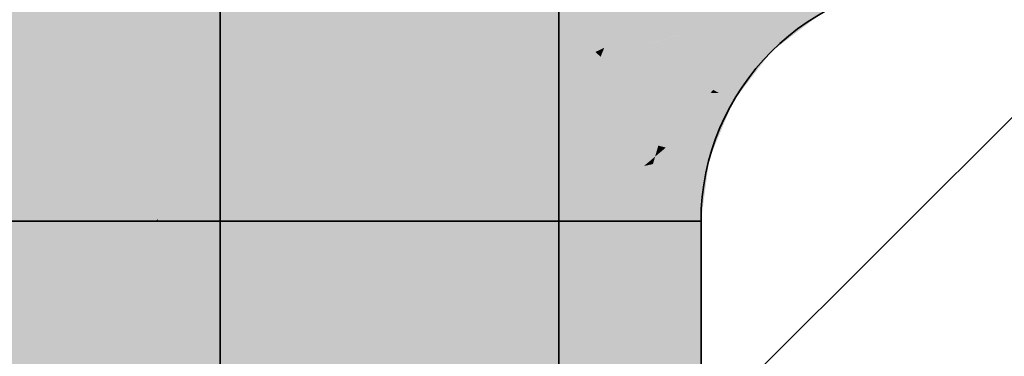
# Model space of a CAD drawing. Extents: x -459 to 541, y -543 to 550.
# Tile 58 of 71: x -220.842 to -219.04, y 57.722 to 58.339. Entities that reach past the tile are written whole.
import ezdxf

# ---------------------------------------------------------------- set-up
doc = ezdxf.new("R2010")
doc.units = 0
doc.layers.get('0').update_dxf_attribs({"lineweight": 35})
doc.layers.add('0-Shading', color=7, linetype='Continuous', lineweight=35)
for name, color, linetype, lineweight, true_color in [('A_Innenwand-A07ALC2Q1N', 7, 'Continuous', 35, 0x80ff80), ('H_Ruecklauf', 5, 'Continuous', 35, 0x0000ff), ('H_Vorlauf', 1, 'Continuous', 35, 0xff0000)]:
    doc.layers.add(name, color=color, linetype=linetype, lineweight=lineweight, true_color=true_color)

# ---------------------------------------------------------------- blocks, each defined once
blk = doc.blocks.new('3D-Ansicht-A07ALAKN1N', base_point=(-283.1415, -11.0399))
at = {"layer": '0-Shading', "color": 1, "true_color": 0xfd0000}
for points in [[(-220.4524, 58.317), (-220.4303, 58.3111), (-220.3805, 58.6769), (-220.2984, 58.6295)], [(-220.1011, 58.5156), (-220.348, 58.5096), (-220.3273, 58.2836), (-220.4303, 58.3111)], [(-220.1011, 58.5156), (-220.3273, 58.2836), (-220.2103, 58.2522)], [(-220.6564, 58.3238), (-220.5495, 58.3396), (-220.6503, 58.3701), (-220.5451, 58.3419)], [(-220.5517, 58.1792), (-220.4524, 58.317), (-220.6564, 58.3238), (-220.5413, 58.3409)], [(-220.5413, 58.3409), (-220.4524, 58.317), (-220.4448, 58.355)], [(-220.5517, 58.1792), (-220.6564, 58.3238), (-220.6835, 58.1174)], [(-220.4585, 58.2229), (-220.4524, 58.317), (-220.5517, 58.1792)], [(-220.4752, 57.9695), (-220.4303, 58.3111), (-220.4524, 58.317)], [(-220.4752, 57.9695), (-220.2475, 57.9695), (-220.4303, 58.3111), (-220.2103, 58.2522)], [(-220.5517, 58.1792), (-220.5894, 57.9736), (-220.4585, 58.2229), (-220.4679, 58.0804)], [(-220.703, 57.9695), (-220.5941, 57.9695), (-220.5517, 58.1792), (-220.5894, 57.9736)], [(-220.703, 57.9695), (-220.5517, 58.1792), (-220.6835, 58.1174)], [(-220.5894, 57.9736), (-220.5902, 57.9695), (-220.4679, 58.0804), (-220.4719, 58.0206)], [(-220.4752, 57.9695), (-220.4719, 58.0206), (-220.5902, 57.9695)], [(-220.4752, 57.8671), (-220.4752, 57.9695), (-220.703, 57.8631), (-220.703, 57.9695)], [(-220.5941, 57.9695), (-220.5902, 57.9695), (-220.5894, 57.9736)], [(-220.2475, 57.8631), (-220.2475, 57.9695), (-220.4752, 57.8671), (-220.4752, 57.9695)], [(-220.703, 56.6261), (-220.4752, 56.6386), (-220.703, 57.8631), (-220.4752, 57.8671)], [(-220.4752, 56.6386), (-220.2475, 56.6261), (-220.4752, 57.8671), (-220.2475, 57.8631)]]:
    blk.add_solid(points, dxfattribs=at)
at = {"layer": '0-Shading', "color": 5, "true_color": 0x0000fd}
for points in [[(-220.348, 58.5096), (-220.3934, 58.4649), (-220.4303, 58.3111), (-220.4752, 58.3232)], [(-220.1011, 58.5156), (-220.348, 58.5096), (-220.3273, 58.2836), (-220.4303, 58.3111)], [(-220.1011, 58.5156), (-220.3273, 58.2836), (-220.2103, 58.2522)], [(-220.5718, 58.349), (-220.5239, 58.3362), (-220.3747, 58.4973), (-220.3934, 58.4649)], [(-220.3934, 58.4649), (-220.5239, 58.3362), (-220.4752, 58.3232)], [(-220.5718, 58.349), (-220.6503, 58.3701), (-220.677, 58.1667)], [(-220.5239, 58.3362), (-220.5718, 58.349), (-220.677, 58.1667)], [(-220.5239, 58.3362), (-220.677, 58.1667), (-220.4752, 58.3232), (-220.4962, 58.2725)], [(-220.4962, 58.2725), (-220.4303, 58.3111), (-220.4752, 58.3232)], [(-220.5722, 57.9695), (-220.4303, 58.3111), (-220.6217, 57.9695), (-220.4962, 58.2725)], [(-220.4303, 58.3111), (-220.5722, 57.9695), (-220.4794, 58.1275)], [(-220.4472, 58.1825), (-220.4303, 58.3111), (-220.4794, 58.1275)], [(-220.4303, 58.3111), (-220.4472, 58.1825), (-220.3273, 58.2836)], [(-220.4962, 58.2725), (-220.677, 58.1667), (-220.6217, 57.9695), (-220.703, 57.9695)], [(-220.4472, 58.1825), (-220.2103, 58.2522), (-220.3273, 58.2836)], [(-220.2103, 58.2522), (-220.4472, 58.1825), (-220.3687, 57.9695), (-220.4752, 57.9695)], [(-220.2103, 58.2522), (-220.3687, 57.9695), (-220.2475, 57.9695)], [(-220.4472, 58.1825), (-220.4794, 58.1275), (-220.4752, 57.9695), (-220.5218, 57.9695)], [(-220.4794, 58.1275), (-220.5722, 57.9695), (-220.5218, 57.9695)], [(-220.703, 57.7313), (-220.6217, 57.9695), (-220.703, 57.9695)], [(-220.703, 57.7313), (-220.5722, 57.9695), (-220.6217, 57.9695)], [(-220.703, 57.7313), (-220.6027, 57.5644), (-220.5722, 57.9695), (-220.5218, 57.9695)], [(-220.6027, 57.5644), (-220.5666, 57.5042), (-220.5218, 57.9695), (-220.4752, 57.9695)], [(-220.5666, 57.5042), (-220.4894, 57.7541), (-220.4752, 57.9695)], [(-220.4894, 57.7541), (-220.4752, 57.8), (-220.4752, 57.9695)], [(-220.3687, 57.9695), (-220.4752, 57.9695), (-220.4752, 57.8)], [(-220.2475, 57.9695), (-220.3687, 57.9695), (-220.4752, 57.4607), (-220.4752, 57.8)], [(-220.2475, 57.9695), (-220.4752, 57.4607), (-220.2662, 57.8724)], [(-220.2475, 57.9093), (-220.2475, 57.9695), (-220.2662, 57.8724)], [(-220.2475, 57.2276), (-220.2475, 57.9093), (-220.4752, 56.7893), (-220.2662, 57.8724)], [(-220.2662, 57.8724), (-220.4752, 57.4607), (-220.4752, 56.7893)], [(-220.5165, 57.3427), (-220.4752, 57.4607), (-220.4894, 57.7541), (-220.4752, 57.8)], [(-220.703, 56.8096), (-220.5165, 57.3427), (-220.5666, 57.5042), (-220.4894, 57.7541)], [(-220.703, 57.0626), (-220.6027, 57.5644), (-220.703, 57.7313)]]:
    blk.add_solid(points, dxfattribs=at)
at = {"layer": '0-Shading', "color": 1, "true_color": 0xf50000}
for points in [[(-220.072, 58.4988), (-220.1011, 58.5156), (-220.2103, 58.2522)], [(-220.0456, 58.4835), (-220.072, 58.4988), (-220.1938, 58.2478), (-220.2103, 58.2522)], [(-220.6873, 58.38), (-220.8553, 58.425), (-220.7712, 58.3025), (-220.8739, 58.2836)], [(-219.9173, 58.4095), (-220.1017, 58.3943), (-220.153, 58.2368), (-220.1938, 58.2478)], [(-219.9173, 58.4095), (-220.153, 58.2368), (-220.0052, 58.1972)], [(-220.6503, 58.3701), (-220.6873, 58.38), (-220.6564, 58.3238), (-220.7712, 58.3025)], [(-220.6564, 58.3238), (-220.8739, 58.2836), (-220.6835, 58.1174), (-220.9134, 57.9831)], [(-220.2103, 58.2522), (-220.2475, 57.9695), (-220.1938, 58.2478)], [(-220.1938, 58.2478), (-220.2475, 57.9695), (-220.0091, 58.1678), (-220.2444, 57.9695)], [(-220.1938, 58.2478), (-220.0091, 58.1678), (-220.0052, 58.1972)], [(-220.2444, 57.9695), (-220.0352, 57.9695), (-220.0091, 58.1678)], [(-220.9134, 57.9831), (-220.9152, 57.9695), (-220.6835, 58.1174), (-220.703, 57.9695)], [(-220.703, 57.8631), (-220.703, 57.9695), (-220.9107, 57.8518), (-220.9152, 57.9695)], [(-220.2434, 57.8629), (-220.2475, 57.9695), (-220.2475, 57.8631)], [(-220.0352, 57.8516), (-220.0352, 57.9695), (-220.2434, 57.8629), (-220.2475, 57.9695)], [(-220.8625, 56.5988), (-220.703, 56.6261), (-220.9107, 57.8518), (-220.703, 57.8631)], [(-220.2475, 56.6261), (-220.1959, 56.6173), (-220.2475, 57.8631), (-220.2434, 57.8629)], [(-220.1959, 56.6173), (-220.0352, 56.5897), (-220.2434, 57.8629), (-220.0352, 57.8516)]]:
    blk.add_solid(points, dxfattribs=at)
at = {"layer": '0-Shading', "color": 5, "true_color": 0x0000f5}
for points in [[(-220.1011, 58.5156), (-220.2103, 58.2522), (-219.9238, 58.394), (-220.0052, 58.1972)], [(-220.6888, 58.3745), (-220.8593, 58.394), (-220.8431, 57.9695), (-220.9152, 57.9695)], [(-220.7909, 57.9695), (-220.6503, 58.3701), (-220.8431, 57.9695), (-220.6888, 58.3745)], [(-220.6503, 58.3701), (-220.7909, 57.9695), (-220.677, 58.1667)], [(-220.2103, 58.2522), (-220.2475, 57.9695), (-220.0052, 58.1972), (-220.1882, 57.9695)], [(-220.1882, 57.9695), (-220.0352, 57.9695), (-220.0052, 58.1972)], [(-220.7909, 57.9695), (-220.703, 57.9695), (-220.677, 58.1667)], [(-220.7405, 57.6212), (-220.703, 57.9695), (-220.9152, 57.7187), (-220.7909, 57.9695)], [(-220.9024, 57.7446), (-220.7909, 57.9695), (-220.8431, 57.9695)], [(-220.703, 57.7313), (-220.703, 57.9695), (-220.7405, 57.6212)], [(-220.2475, 57.9695), (-220.2475, 57.9093), (-220.1882, 57.9695)], [(-220.0352, 57.9695), (-220.2475, 57.9093), (-220.2475, 57.2276)], [(-220.2475, 57.9093), (-220.0352, 57.9695), (-220.1882, 57.9695)], [(-220.0352, 57.9695), (-220.2475, 57.2276), (-220.0352, 52.4095), (-220.2475, 52.4095)], [(-220.9152, 56.0003), (-220.703, 57.0626), (-220.7405, 57.6212), (-220.703, 57.7313)]]:
    blk.add_solid(points, dxfattribs=at)
at = {"layer": '0-Shading', "color": 172, "true_color": 0x0000e4}
for points in [[(-219.7595, 58.3184), (-219.8038, 58.4123), (-219.8795, 58.3877)], [(-219.7595, 58.3184), (-219.6797, 58.4224), (-219.8038, 58.4123), (-219.7772, 58.4171)], [(-219.9238, 58.394), (-220.0052, 58.1972), (-219.9711, 58.1881)], [(-219.9661, 58.21), (-219.8612, 58.2443), (-219.924, 58.3928), (-219.9121, 58.3942)], [(-219.9121, 58.3942), (-219.7595, 58.3184), (-219.8943, 58.3962)], [(-219.7885, 58.2799), (-219.9121, 58.3942), (-219.8617, 58.2456)], [(-219.9121, 58.3942), (-219.7885, 58.2799), (-219.7595, 58.3184), (-219.7722, 58.2876)], [(-219.7885, 58.2799), (-219.779, 58.2712), (-219.7722, 58.2876)], [(-219.8612, 58.2443), (-219.779, 58.2712), (-219.8617, 58.2456), (-219.7885, 58.2799)], [(-219.8612, 58.2443), (-219.8292, 58.1501), (-219.779, 58.2712)], [(-219.8718, 58.2409), (-219.9661, 58.21), (-219.9695, 58.195)], [(-219.8718, 58.2409), (-219.9091, 58.221), (-219.8292, 58.1501), (-219.9631, 58.1859)], [(-219.9091, 58.221), (-219.8718, 58.2409), (-219.8963, 58.2294)], [(-219.8718, 58.2409), (-219.8292, 58.1501), (-219.8612, 58.2443)], [(-219.9695, 58.195), (-219.9711, 58.1881), (-219.8963, 58.2294), (-219.9091, 58.221)], [(-219.9091, 58.221), (-219.9711, 58.1881), (-219.9631, 58.1859)], [(-220.0052, 58.1972), (-220.0352, 57.9695), (-219.9711, 58.1881), (-219.9624, 57.9695)], [(-219.9711, 58.1881), (-219.9642, 58.0158), (-219.8292, 58.1501), (-219.8359, 58.0995)], [(-219.9642, 58.0158), (-219.9624, 57.9695), (-219.8359, 58.0995), (-219.853, 57.9695)], [(-220.0352, 57.9695), (-220.0352, 52.4095), (-219.853, 57.3317), (-219.853, 52.4095)], [(-220.0352, 57.9695), (-219.853, 57.3317), (-219.9624, 57.9695)], [(-219.853, 57.3317), (-219.853, 57.9695), (-219.9624, 57.9695)]]:
    blk.add_solid(points, dxfattribs=at)
at = {"layer": '0-Shading', "color": 172, "true_color": 0x0000cc}
for points in [[(-219.6323, 58.4011), (-219.6797, 58.4224), (-219.7595, 58.3184)], [(-219.7224, 58.2969), (-219.5497, 58.364), (-219.7595, 58.3184), (-219.6323, 58.4011)], [(-219.7093, 58.2894), (-219.5497, 58.364), (-219.7224, 58.2969)], [(-219.5497, 58.364), (-219.7093, 58.2894), (-219.5762, 58.3294)], [(-219.5762, 58.3294), (-219.6723, 58.3005), (-219.6384, 58.2484), (-219.7058, 58.2873)], [(-219.7224, 58.2969), (-219.7595, 58.3184), (-219.7722, 58.2876)], [(-219.7093, 58.2894), (-219.7224, 58.2969), (-219.779, 58.2712), (-219.7722, 58.2876)], [(-219.7093, 58.2894), (-219.779, 58.2712), (-219.7058, 58.2873), (-219.7278, 58.2629)], [(-219.7278, 58.2629), (-219.6384, 58.2484), (-219.7058, 58.2873)], [(-219.6723, 58.3005), (-219.7093, 58.2894), (-219.7058, 58.2873)], [(-219.7278, 58.2629), (-219.779, 58.2712), (-219.8292, 58.1501)], [(-219.8292, 58.1501), (-219.7878, 58.139), (-219.7278, 58.2629), (-219.6384, 58.2484)], [(-219.7878, 58.139), (-219.7733, 58.1351), (-219.6384, 58.2484)], [(-219.6384, 58.2484), (-219.7733, 58.1351), (-219.655, 58.2082)], [(-219.7733, 58.1351), (-219.6941, 58.1139), (-219.655, 58.2082)], [(-219.7878, 58.139), (-219.8292, 58.1501), (-219.8336, 58.117)], [(-219.7733, 58.1351), (-219.7878, 58.139), (-219.8359, 58.0995), (-219.8336, 58.117)], [(-219.7733, 58.1351), (-219.8059, 58.1165), (-219.6941, 58.1139), (-219.8105, 58.102)], [(-219.6998, 58.0707), (-219.6941, 58.1139), (-219.853, 57.9695), (-219.8105, 58.102)], [(-219.8059, 58.1165), (-219.8359, 58.0995), (-219.8105, 58.102)], [(-219.8105, 58.102), (-219.8359, 58.0995), (-219.853, 57.9695)], [(-219.6998, 58.0707), (-219.853, 57.9695), (-219.7951, 57.9695)], [(-219.7131, 57.9695), (-219.6998, 58.0707), (-219.7951, 57.9695)]]:
    blk.add_solid(points, dxfattribs=at)
at = {"layer": '0-Shading', "color": 12, "true_color": 0xcc0000}
for points in [[(-219.5497, 58.364), (-219.6722, 58.419), (-219.7595, 58.3184), (-219.6976, 58.399)], [(-219.5497, 58.364), (-219.7595, 58.3184), (-219.7224, 58.2969)], [(-219.7093, 58.2894), (-219.5762, 58.3294), (-219.7224, 58.2969), (-219.5497, 58.364)], [(-219.5762, 58.3294), (-219.6723, 58.3005), (-219.6622, 58.2622), (-219.7058, 58.2873)], [(-219.5762, 58.3294), (-219.6622, 58.2622), (-219.6155, 58.2783)], [(-219.7224, 58.2969), (-219.7595, 58.3184), (-219.7722, 58.2876)], [(-219.7093, 58.2894), (-219.7224, 58.2969), (-219.779, 58.2712), (-219.7722, 58.2876)], [(-219.7058, 58.2873), (-219.7093, 58.2894), (-219.7278, 58.2629), (-219.779, 58.2712)], [(-219.6622, 58.2622), (-219.7058, 58.2873), (-219.6717, 58.2538), (-219.7278, 58.2629)], [(-219.6723, 58.3005), (-219.7093, 58.2894), (-219.7058, 58.2873)], [(-219.7278, 58.2629), (-219.779, 58.2712), (-219.8292, 58.1501)], [(-219.6622, 58.2622), (-219.6384, 58.2484), (-219.6155, 58.2783)], [(-219.7979, 58.1417), (-219.6717, 58.2538), (-219.8292, 58.1501), (-219.7278, 58.2629)], [(-219.7979, 58.1417), (-219.7601, 58.1593), (-219.6717, 58.2538), (-219.6384, 58.2484)], [(-219.7601, 58.1593), (-219.655, 58.2082), (-219.6384, 58.2484)], [(-219.6717, 58.2538), (-219.6384, 58.2484), (-219.6622, 58.2622)], [(-219.7733, 58.1351), (-219.655, 58.2082), (-219.7878, 58.139), (-219.7601, 58.1593)], [(-219.6941, 58.1139), (-219.655, 58.2082), (-219.7733, 58.1351)], [(-219.7601, 58.1593), (-219.7979, 58.1417), (-219.7878, 58.139)], [(-219.7979, 58.1417), (-219.8292, 58.1501), (-219.8007, 58.1328), (-219.8336, 58.117)], [(-219.7979, 58.1417), (-219.8059, 58.1165), (-219.7733, 58.1351)], [(-219.8336, 58.117), (-219.853, 57.9695), (-219.8007, 58.1328)], [(-219.8059, 58.1165), (-219.6941, 58.1139), (-219.7733, 58.1351)], [(-219.6941, 58.1139), (-219.8059, 58.1165), (-219.7951, 57.9695), (-219.853, 57.9695)], [(-219.6941, 58.1139), (-219.7951, 57.9695), (-219.6998, 58.0707)], [(-219.7951, 57.9695), (-219.7131, 57.9695), (-219.6998, 58.0707)]]:
    blk.add_solid(points, dxfattribs=at)
at = {"layer": '0-Shading', "color": 14, "true_color": 0xaf0000}
for points in [[(-219.3902, 58.3765), (-219.4687, 58.4261), (-219.5244, 58.3387), (-219.5497, 58.364)], [(-219.3902, 58.3765), (-219.5244, 58.3387), (-219.4876, 58.3018)], [(-219.5497, 58.364), (-219.5762, 58.3294), (-219.5244, 58.3387)], [(-219.5244, 58.3387), (-219.5428, 58.3354), (-219.4876, 58.3018), (-219.5577, 58.3237)], [(-219.4876, 58.3018), (-219.5577, 58.3237), (-219.6384, 58.2484), (-219.6155, 58.2783)], [(-219.5577, 58.3237), (-219.5762, 58.3294), (-219.6155, 58.2783)], [(-219.5428, 58.3354), (-219.5762, 58.3294), (-219.5577, 58.3237)], [(-219.4876, 58.3018), (-219.6384, 58.2484), (-219.6074, 58.2306)], [(-219.4876, 58.3018), (-219.6074, 58.2306), (-219.5105, 58.272), (-219.6026, 58.2278)], [(-219.6026, 58.2278), (-219.5728, 58.2105), (-219.5105, 58.272), (-219.5503, 58.2201)], [(-219.6384, 58.2484), (-219.655, 58.2082), (-219.6074, 58.2306)], [(-219.6026, 58.2278), (-219.6074, 58.2306), (-219.6195, 58.2068), (-219.655, 58.2082)], [(-219.5728, 58.2105), (-219.6026, 58.2278), (-219.5781, 58.2051), (-219.6195, 58.2068)], [(-219.5728, 58.2105), (-219.5623, 58.2045), (-219.5503, 58.2201)], [(-219.6195, 58.2068), (-219.655, 58.2082), (-219.6941, 58.1139)], [(-219.6734, 58.1083), (-219.5781, 58.2051), (-219.6941, 58.1139), (-219.6195, 58.2068)], [(-219.5623, 58.2045), (-219.5781, 58.2051), (-219.6596, 58.1046), (-219.6734, 58.1083)], [(-219.6092, 58.0911), (-219.5623, 58.2045), (-219.6596, 58.1046)], [(-219.5781, 58.2051), (-219.5623, 58.2045), (-219.5728, 58.2105)], [(-219.6734, 58.1083), (-219.6941, 58.1139), (-219.6792, 58.0881), (-219.6998, 58.0707)], [(-219.6734, 58.1083), (-219.6792, 58.0881), (-219.6596, 58.1046)], [(-219.6792, 58.0881), (-219.6092, 58.0911), (-219.6596, 58.1046)], [(-219.6092, 58.0911), (-219.6792, 58.0881), (-219.6774, 57.9695), (-219.7131, 57.9695)], [(-219.6998, 58.0707), (-219.7131, 57.9695), (-219.6792, 58.0881)], [(-219.6092, 58.0911), (-219.6774, 57.9695), (-219.6252, 57.9695)]]:
    blk.add_solid(points, dxfattribs=at)
at = {"layer": '0-Shading', "color": 174, "true_color": 0x0000af}
for points in [[(-219.3902, 58.3765), (-219.4687, 58.4261), (-219.5244, 58.3387), (-219.5497, 58.364)], [(-219.3902, 58.3765), (-219.5244, 58.3387), (-219.4876, 58.3018)], [(-219.5497, 58.364), (-219.5762, 58.3294), (-219.5244, 58.3387)], [(-219.5762, 58.3294), (-219.4876, 58.3018), (-219.5244, 58.3387)], [(-219.4876, 58.3018), (-219.5762, 58.3294), (-219.6074, 58.2306), (-219.6384, 58.2484)], [(-219.5503, 58.2201), (-219.4876, 58.3018), (-219.5728, 58.2105), (-219.6074, 58.2306)], [(-219.6384, 58.2484), (-219.655, 58.2082), (-219.6074, 58.2306)], [(-219.6026, 58.2278), (-219.6074, 58.2306), (-219.6195, 58.2068), (-219.655, 58.2082)], [(-219.5728, 58.2105), (-219.6026, 58.2278), (-219.5781, 58.2051), (-219.6195, 58.2068)], [(-219.5623, 58.2045), (-219.5503, 58.2201), (-219.5728, 58.2105)], [(-219.6195, 58.2068), (-219.655, 58.2082), (-219.6941, 58.1139)], [(-219.6734, 58.1083), (-219.5781, 58.2051), (-219.6941, 58.1139), (-219.6195, 58.2068)], [(-219.6596, 58.1046), (-219.5623, 58.2045), (-219.6734, 58.1083), (-219.5781, 58.2051)], [(-219.5623, 58.2045), (-219.6596, 58.1046), (-219.6092, 58.0911)], [(-219.5781, 58.2051), (-219.5623, 58.2045), (-219.5728, 58.2105)], [(-219.6734, 58.1083), (-219.6941, 58.1139), (-219.6792, 58.0881), (-219.6998, 58.0707)], [(-219.6596, 58.1046), (-219.6792, 58.0881), (-219.6092, 58.0911), (-219.6831, 58.0745)], [(-219.6596, 58.1046), (-219.6734, 58.1083), (-219.6792, 58.0881)], [(-219.6092, 58.0911), (-219.6831, 58.0745), (-219.6774, 57.9695), (-219.7131, 57.9695)], [(-219.6792, 58.0881), (-219.6998, 58.0707), (-219.6831, 58.0745)], [(-219.6252, 57.9695), (-219.6092, 58.0911), (-219.6774, 57.9695)], [(-219.6831, 58.0745), (-219.6998, 58.0707), (-219.7131, 57.9695)]]:
    blk.add_solid(points, dxfattribs=at)
at = {"layer": '0-Shading', "color": 12, "true_color": 0xe40000}
for points in [[(-219.8609, 58.3769), (-219.9173, 58.4095), (-220.0052, 58.1972)], [(-219.8138, 58.3497), (-219.7595, 58.3184), (-219.6976, 58.399)], [(-219.8138, 58.3497), (-219.8609, 58.3769), (-219.9726, 58.1885), (-220.0052, 58.1972)], [(-219.7595, 58.3184), (-219.8138, 58.3497), (-219.8856, 58.2364), (-219.9444, 58.2171)], [(-219.8718, 58.2409), (-219.7595, 58.3184), (-219.8856, 58.2364)], [(-219.7595, 58.3184), (-219.8718, 58.2409), (-219.7722, 58.2876)], [(-219.8718, 58.2409), (-219.779, 58.2712), (-219.7722, 58.2876)], [(-219.779, 58.2712), (-219.8856, 58.2364), (-219.8292, 58.1501), (-219.9631, 58.1859)], [(-219.8856, 58.2364), (-219.9444, 58.2171), (-219.9631, 58.1859), (-219.9726, 58.1885)], [(-219.9726, 58.1885), (-220.0052, 58.1972), (-219.9746, 58.1814), (-220.0091, 58.1678)], [(-219.9726, 58.1885), (-220.0352, 57.9695), (-219.8336, 58.117), (-220.0086, 57.9695)], [(-220.0091, 58.1678), (-220.0352, 57.9695), (-219.9746, 58.1814)], [(-219.9726, 58.1885), (-219.8336, 58.117), (-219.8292, 58.1501)], [(-220.0086, 57.9695), (-219.853, 57.9695), (-219.8336, 58.117)], [(-219.853, 57.8331), (-219.853, 57.9695), (-220.0352, 57.8516), (-220.0352, 57.9695)], [(-219.853, 56.5318), (-219.853, 57.8331), (-220.0352, 56.5897), (-220.0352, 57.8516)]]:
    blk.add_solid(points, dxfattribs=at)
at = {"layer": '0-Shading', "color": 14, "true_color": 0x900000}
for points in [[(-219.4876, 58.3018), (-219.4664, 58.2806), (-219.3902, 58.3765), (-219.3752, 58.3505)], [(-219.4876, 58.3018), (-219.5503, 58.2201), (-219.4789, 58.2932)], [(-219.5503, 58.2201), (-219.4664, 58.2806), (-219.4789, 58.2932)], [(-219.5503, 58.2201), (-219.5623, 58.2045), (-219.4664, 58.2806), (-219.5363, 58.1895)], [(-219.5623, 58.2045), (-219.6092, 58.0911), (-219.5383, 58.1907), (-219.6021, 58.0892)], [(-219.6021, 58.0892), (-219.5802, 58.0834), (-219.5383, 58.1907), (-219.5363, 58.1895)], [(-219.6092, 58.0911), (-219.6252, 57.9695), (-219.6021, 58.0892)], [(-219.6252, 57.9695), (-219.5952, 57.9695), (-219.6021, 58.0892), (-219.5802, 58.0834)], [(-219.5952, 57.7512), (-219.5952, 57.9695), (-219.6252, 57.7812), (-219.6252, 57.9695)], [(-219.5952, 56.2741), (-219.5952, 57.7512), (-219.6252, 56.3684), (-219.6252, 57.7812)]]:
    blk.add_solid(points, dxfattribs=at)
at = {"layer": '0-Shading', "color": 174, "true_color": 0x000090}
for points in [[(-219.4876, 58.3018), (-219.4664, 58.2806), (-219.3902, 58.3765), (-219.3752, 58.3505)], [(-219.5623, 58.2045), (-219.5363, 58.1895), (-219.4876, 58.3018), (-219.4664, 58.2806)], [(-219.6092, 58.0911), (-219.5802, 58.0834), (-219.5623, 58.2045), (-219.5363, 58.1895)], [(-219.6092, 58.0911), (-219.6252, 57.9695), (-219.6021, 58.0892)], [(-219.6252, 57.9695), (-219.5952, 57.9695), (-219.6021, 58.0892), (-219.5802, 58.0834)], [(-219.6252, 57.9695), (-219.6252, 54.3352), (-219.5952, 57.9695), (-219.5952, 52.6052)]]:
    blk.add_solid(points, dxfattribs=at)
at = {"layer": '0-Shading', "color": 12, "true_color": 0xd90000}
for points in [[(-220.7852, 58.3595), (-221.0122, 58.3595), (-220.7852, 57.4736), (-221.0122, 57.4128)], [(-219.9383, 58.3595), (-220.1652, 58.3595), (-219.9383, 57.4128), (-220.1652, 57.4736)]]:
    blk.add_solid(points, dxfattribs=at)
at = {"layer": '0-Shading', "color": 172, "true_color": 0x0000d9}
for points in [[(-220.7852, 58.3595), (-221.0122, 58.1325), (-220.7852, 58.1828), (-221.0122, 57.7251)], [(-220.9939, 58.2009), (-221.0122, 58.1325), (-220.8872, 58.3595), (-220.7852, 58.3595)], [(-220.1652, 58.3595), (-220.1652, 52.0195), (-219.9383, 58.1325), (-219.9383, 52.0195)], [(-220.1652, 58.3595), (-219.9383, 58.1325), (-219.9991, 58.3595)], [(-219.9383, 58.1325), (-219.9383, 58.3595), (-219.9991, 58.3595)], [(-220.7852, 58.1828), (-221.0122, 57.7251), (-220.7852, 57.7532), (-221.0122, 57.0879)], [(-220.7852, 57.7532), (-221.0122, 57.0879), (-220.7852, 56.9721), (-221.0122, 55.8363)]]:
    blk.add_solid(points, dxfattribs=at)
at = {"layer": '0-Shading', "color": 1, "true_color": 0xfa0000}
for points in [[(-220.4752, 58.3595), (-220.7852, 58.3595), (-220.4752, 57.4959), (-220.7852, 57.4736)], [(-220.1652, 58.3595), (-220.4752, 58.3595), (-220.1652, 57.4736), (-220.4752, 57.4959)]]:
    blk.add_solid(points, dxfattribs=at)
at = {"layer": '0-Shading', "color": 5, "true_color": 0x0000fa}
for points in [[(-220.6976, 58.3595), (-220.7852, 58.3595), (-220.7852, 58.1828)], [(-220.6249, 58.3595), (-220.6976, 58.3595), (-220.7852, 58.1828)], [(-220.6249, 58.3595), (-220.7852, 58.1828), (-220.5784, 58.3595), (-220.6034, 58.2865)], [(-220.4752, 58.2925), (-220.4752, 58.3595), (-220.7852, 57.7532), (-220.6034, 58.2865)], [(-220.6034, 58.2865), (-220.4752, 58.3595), (-220.5784, 58.3595)], [(-220.4752, 58.3595), (-220.4752, 58.2925), (-220.398, 58.3595)], [(-220.398, 58.3595), (-220.4752, 58.2925), (-220.2289, 58.3595), (-220.238, 58.3438)], [(-220.1652, 58.3595), (-220.238, 58.3438), (-220.4752, 56.6357), (-220.4752, 57.9357)], [(-220.1652, 58.3595), (-220.4752, 52.0195), (-220.1652, 52.0195)], [(-220.4752, 52.0195), (-220.1652, 58.3595), (-220.4752, 56.6357)], [(-220.238, 58.3438), (-220.4752, 58.2925), (-220.4752, 57.9357)], [(-220.4752, 57.9357), (-220.4752, 58.2925), (-220.7852, 56.9721), (-220.546, 58.1694)], [(-220.6034, 58.2865), (-220.7852, 58.1828), (-220.7852, 57.7532)], [(-220.546, 58.1694), (-220.7852, 57.7532), (-220.7852, 56.9721)], [(-220.4752, 57.9357), (-220.7852, 56.9721), (-220.4752, 56.6357), (-220.7852, 53.6501)]]:
    blk.add_solid(points, dxfattribs=at)
at = {"layer": '0-Shading', "color": 14, "true_color": 0xa00000}
blk.add_solid([(-219.8552, 58.3595), (-219.9383, 58.3595), (-219.8552, 57.3297), (-219.9383, 57.4128)], dxfattribs=at)
at = {"layer": '0-Shading', "color": 174, "true_color": 0x0000a0}
for points in [[(-219.9383, 58.3595), (-219.9383, 58.1325), (-219.8552, 58.3595), (-219.8552, 56.9756)], [(-219.905, 57.6693), (-219.9383, 58.1325), (-219.8552, 52.0195), (-219.9383, 52.0195)]]:
    blk.add_solid(points, dxfattribs=at)
at = {"layer": '0-Shading', "color": 12, "true_color": 0xcd0000}
for points in [[(-219.7131, 57.8091), (-219.7131, 57.9695), (-219.853, 57.8331), (-219.853, 57.9695)], [(-219.7131, 56.4563), (-219.7131, 57.8091), (-219.853, 56.5318), (-219.853, 57.8331)]]:
    blk.add_solid(points, dxfattribs=at)
at = {"layer": '0-Shading', "color": 172, "true_color": 0x0000cd}
for points in [[(-219.7951, 57.9695), (-219.853, 57.9695), (-219.853, 57.9102)], [(-219.7131, 57.9695), (-219.853, 57.3317), (-219.7131, 55.9473)], [(-219.7131, 57.9695), (-219.7951, 57.9695), (-219.853, 57.3317), (-219.853, 57.9102)]]:
    blk.add_solid(points, dxfattribs=at)
at = {"layer": '0-Shading', "color": 14, "true_color": 0xb00000}
for points in [[(-219.6252, 57.7812), (-219.6252, 57.9695), (-219.7131, 57.8091), (-219.7131, 57.9695)], [(-219.6252, 56.3684), (-219.6252, 57.7812), (-219.7131, 56.4563), (-219.7131, 57.8091)]]:
    blk.add_solid(points, dxfattribs=at)
at = {"layer": '0-Shading', "color": 174, "true_color": 0x0000b0}
for points in [[(-219.6774, 57.9695), (-219.7131, 57.9695), (-219.7131, 57.9126)], [(-219.6252, 57.9695), (-219.7131, 55.9473), (-219.6252, 54.3352)], [(-219.6252, 57.9695), (-219.6774, 57.9695), (-219.7131, 55.9473), (-219.7131, 57.9126)]]:
    blk.add_solid(points, dxfattribs=at)
blk = doc.blocks.new('Referenz-A07ALD1B1N', base_point=(-283.1415, -11.0399))
at = {"layer": 'A_Innenwand-A07ALC2Q1N', "color": 0, "linetype": 'ByBlock', "lineweight": 18, "ltscale": 0.18}
blk.add_line((-228.9253, 48.2606), (-218.9253, 58.2606), dxfattribs=at)
blk = doc.blocks.new('Rohr - 1703-A07ALD1X1N', base_point=(-283.1415, 51.0895))
at = {"color": 0, "linetype": 'ByBlock', "lineweight": -2, "ltscale": 0.35}
blk.add_line((-220.4752, 59.2895), (-220.4752, 51.0895), dxfattribs=at)
blk = doc.blocks.new('Rohr - 1703-A07ALD1Z1N', base_point=(-283.1415, 51.0895))
at = {"color": 0, "linetype": 'ByBlock', "lineweight": -2, "ltscale": 0.35}
blk.add_line((-220.4752, 59.2895), (-220.4752, 51.0895), dxfattribs=at)
blk = doc.blocks.new('Rohr - 1703-A07ALD211N', base_point=(-283.1415, 51.0895))
at = {"color": 0, "linetype": 'ByBlock', "lineweight": -2, "ltscale": 0.35}
blk.add_line((-220.4752, 59.2895), (-220.4752, 51.0895), dxfattribs=at)
blk = doc.blocks.new('Rohr - 1703-A07ALD231N', base_point=(-283.1415, 51.0895))
at = {"color": 0, "linetype": 'ByBlock', "lineweight": -2, "ltscale": 0.35}
blk.add_line((-220.4752, 51.0895), (-220.4752, 59.2895), dxfattribs=at)
blk = doc.blocks.new('Geometrie-A07ALD2X1N', base_point=(-283.1415, 35.2695))
at = {"layer": 'H_Ruecklauf', "lineweight": -2}
for p, q in [((-219.8552, 52.0195), (-219.8552, 58.3595)), ((-221.3552, 57.9695), (-220.8397, 57.9695)), ((-221.3552, 57.9695), (-219.5952, 57.9695)), ((-220.8397, 57.9695), (-220.1107, 57.9695)), ((-220.1107, 57.9695), (-219.5952, 57.9695)), ((-219.5952, 52.4095), (-219.5952, 57.9695))]:
    blk.add_line(p, q, dxfattribs=at)
for major_axis in [(0, 2.2), (0, 0.44)]:
    blk.add_ellipse((-219.1552, 57.9695), major_axis=major_axis, ratio=1, start_param=0, end_param=1.570796, dxfattribs=at)
blk = doc.blocks.new('Geometrie-A07ALD2Z1N', base_point=(-283.1415, 32.2695))
at = {"layer": 'H_Vorlauf', "lineweight": -2}
for p, q in [((-219.8552, 52.0195), (-219.8552, 58.3595)), ((-221.3552, 57.9695), (-220.8397, 57.9695)), ((-221.3552, 57.9695), (-219.5952, 57.9695)), ((-220.8397, 57.9695), (-220.1107, 57.9695)), ((-220.1107, 57.9695), (-219.5952, 57.9695)), ((-219.5952, 52.4095), (-219.5952, 57.9695))]:
    blk.add_line(p, q, dxfattribs=at)
for major_axis in [(0, 2.2), (0, 0.44)]:
    blk.add_ellipse((-219.1552, 57.9695), major_axis=major_axis, ratio=1, start_param=0, end_param=1.570796, dxfattribs=at)

msp = doc.modelspace()

# ---------------------------------------------------------------- block references
at = {"color": 251, "lineweight": 25, "ltscale": 0.25, "true_color": 0x585858}
msp.add_blockref('Referenz-A07ALD1B1N', (-283.1415, -11.0399), dxfattribs=at)
msp.add_blockref('3D-Ansicht-A07ALAKN1N', (-283.1415, -11.0399))
at = {"linetype": 'Continuous', "ltscale": 0.35}
for name, p in [('Geometrie-A07ALD2X1N', (-283.1415, 35.2695)), ('Geometrie-A07ALD2Z1N', (-283.1415, 32.2695))]:
    msp.add_blockref(name, p, dxfattribs=at)
at = {"layer": 'H_Ruecklauf', "ltscale": 0.35}
for name in ['Rohr - 1703-A07ALD1X1N', 'Rohr - 1703-A07ALD1Z1N']:
    msp.add_blockref(name, (-283.1415, 51.0895), dxfattribs=at)
at = {"layer": 'H_Vorlauf', "ltscale": 0.35}
for name in ['Rohr - 1703-A07ALD211N', 'Rohr - 1703-A07ALD231N']:
    msp.add_blockref(name, (-283.1415, 51.0895), dxfattribs=at)

doc.saveas('drawing.dxf')
